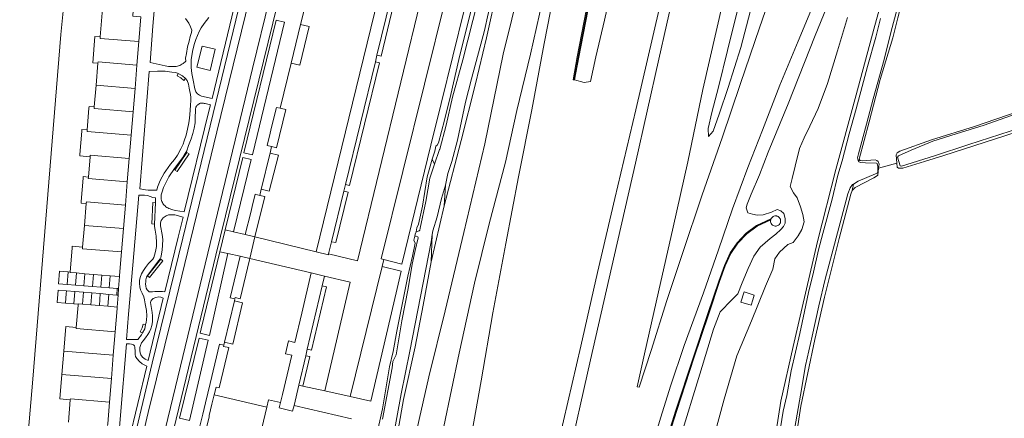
# Model space of a CAD drawing. Header units: metres. Extents: x 89888 to 94270, y 464165 to 468904.
# Tile 53 of 256: x 91224 to 91450, y 465782 to 465874. Entities that reach past the tile are written whole.
import ezdxf

# ---------------------------------------------------------------- set-up
doc = ezdxf.new("R2010")
doc.units = ezdxf.units.M
for name, color, linetype, lineweight in [('B_BEBOUWINGSGRENS_0', 251, 'CONTINUOUS', 13), ('B_TUSSENMUUR_0', 251, 'CONTINUOUS', 13), ('G_GRENS_ALGEMEEN_0', 251, 'CONTINUOUS', 13), ('Q_GELUIDSSCHERM_LIJN_0', 251, 'CONTINUOUS', 13), ('T_CULTUURGRENS_0', 251, 'CONTINUOUS', 13), ('T_MUUR_30CM_0', 251, 'CONTINUOUS', 13), ('T_MUUR_30CM_LIJN_0', 251, 'CONTINUOUS', 13), ('V_WEGGRENS_0', 251, 'CONTINUOUS', 13), ('W_KADEMUUR_30CM_LIJN_0', 251, 'CONTINUOUS', 13), ('W_WATERGRENS_0', 251, 'CONTINUOUS', 13)]:
    doc.layers.add(name, color=color, linetype=linetype, lineweight=lineweight)

msp = doc.modelspace()

# ---------------------------------------------------------------- linework, layer by layer
at = {"layer": 'B_BEBOUWINGSGRENS_0'}
for p, q in [((91313.58, 465908.96), (91291.98, 465820.67)), ((91288.44, 465873.02), (91291.01, 465883.45)), ((91251.68, 465874.77), (91251.21, 465869.09)), ((91251.21, 465869.09), (91250.76, 465863.7)), ((91241.35, 465859.07), (91241.76, 465864.09)), ((91250.76, 465863.7), (91250.32, 465858.32)), ((91283.75, 465853.73), (91286.27, 465864.16)), ((91240.93, 465854.05), (91241.35, 465859.07)), ((91250.32, 465858.32), (91249.87, 465852.94)), ((91249.87, 465852.94), (91249.42, 465847.56)), ((91249.42, 465847.56), (91248.98, 465842.18)), ((91281.39, 465843.43), (91281.75, 465844.91)), ((91239.59, 465837.91), (91239.98, 465842.56)), ((91248.98, 465842.18), (91248.53, 465836.8)), ((91248.53, 465836.8), (91248.08, 465831.41)), ((91279.01, 465833.67), (91279.36, 465835.09)), ((91238.66, 465826.78), (91239.08, 465831.79)), ((91248.08, 465831.41), (91247.63, 465826.03)), ((91238.25, 465821.76), (91238.66, 465826.78)), ((91396.6, 465827.79), (91396.64, 465828.06)), ((91247.63, 465826.03), (91247.19, 465820.65)), ((91291.98, 465820.67), (91277.91, 465824.14)), ((91276.73, 465819.16), (91290.82, 465815.84)), ((91234.9, 465816.07), (91235.36, 465816.03)), ((91236.84, 465815.82), (91238.78, 465815.66)), ((91238.78, 465815.66), (91240.72, 465815.49)), ((91240.72, 465815.49), (91242.67, 465815.33)), ((91242.67, 465815.33), (91244.61, 465815.17)), ((91244.61, 465815.17), (91246.72, 465815)), ((91246.72, 465815), (91246.49, 465812.21)), ((91236.6, 465813.03), (91234.66, 465813.19)), ((91238.55, 465812.86), (91236.6, 465813.03)), ((91240.49, 465812.7), (91238.55, 465812.86)), ((91242.43, 465812.54), (91240.49, 465812.7)), ((91244.38, 465812.38), (91242.43, 465812.54)), ((91234.54, 465811.7), (91236.48, 465811.54)), ((91236.48, 465811.54), (91238.43, 465811.38)), ((91238.43, 465811.38), (91240.37, 465811.22)), ((91240.37, 465811.22), (91242.31, 465811.06)), ((91242.31, 465811.06), (91244.26, 465810.9)), ((91244.26, 465810.9), (91246.11, 465810.74)), ((91246.18, 465812.23), (91244.38, 465812.38)), ((91246.11, 465810.74), (91246.43, 465810.71)), ((91246.49, 465812.21), (91246.18, 465812.23)), ((91246.43, 465810.71), (91246.21, 465807.96)), ((91236.24, 465808.68), (91234.3, 465808.84)), ((91237.22, 465808.6), (91236.24, 465808.68)), ((91240.16, 465808.46), (91238.21, 465808.61)), ((91242.11, 465808.3), (91240.16, 465808.46)), ((91244.05, 465808.14), (91242.11, 465808.3)), ((91244.05, 465808.14), (91246.21, 465807.96)), ((91273.18, 465809.42), (91273.28, 465809.86)), ((91245.74, 465802.26), (91245.3, 465796.88)), ((91270.76, 465799.2), (91270.93, 465799.88)), ((91233.48, 465792.44), (91233.92, 465797.82)), ((91245.3, 465796.88), (91244.87, 465791.49)), ((91244.87, 465791.49), (91244.43, 465786.11)), ((91234.99, 465781.48), (91235.41, 465786.61))]:
    msp.add_line(p, q, dxfattribs=at)
for points in [[(91242.29, 465870.19), (91242.82, 465876.65), (91249.99, 465877.54), (91249.77, 465874.92), (91251.68, 465874.77)], [(91286.27, 465864.16), (91288.21, 465863.68), (91290.38, 465872.54), (91288.44, 465873.02)], [(91241.76, 465864.09), (91240.57, 465864.18), (91241.07, 465870.29), (91242.29, 465870.19)], [(91239.29, 465848.77), (91239.7, 465853.78), (91239.73, 465854.15), (91240.93, 465854.05)], [(91281.75, 465844.91), (91282.06, 465844.83), (91282.9, 465844.63), (91285.02, 465853.42), (91284.06, 465853.66), (91283.75, 465853.73)], [(91239.98, 465842.56), (91237.58, 465842.76), (91237.61, 465843.12), (91238.06, 465848.5), (91238.09, 465848.87), (91239.29, 465848.77)], [(91279.36, 465835.09), (91281.2, 465834.62), (91283.3, 465842.95), (91281.39, 465843.43)], [(91239.08, 465831.79), (91237.89, 465831.9), (91237.92, 465832.26), (91238.36, 465837.64), (91238.39, 465838), (91239.59, 465837.91)], [(91277.91, 465824.14), (91280.17, 465833.39), (91279.01, 465833.67)], [(91396.68, 465828.19), (91396.76, 465828.39), (91396.88, 465828.55), (91397.03, 465828.7), (91397.2, 465828.81), (91397.38, 465828.89), (91397.58, 465828.94), (91397.78, 465828.96), (91397.98, 465828.94), (91398.08, 465828.92), (91398.17, 465828.89), (91398.36, 465828.8), (91398.52, 465828.68), (91398.66, 465828.54), (91398.78, 465828.37), (91398.87, 465828.19), (91398.92, 465827.99), (91398.93, 465827.79), (91398.91, 465827.58), (91398.86, 465827.37), (91398.76, 465827.18), (91398.63, 465827.01), (91398.47, 465826.86), (91398.29, 465826.75), (91398.09, 465826.67), (91397.88, 465826.63), (91397.77, 465826.62), (91397.66, 465826.63), (91397.45, 465826.67), (91397.25, 465826.75), (91397.06, 465826.86), (91396.9, 465827.01), (91396.77, 465827.18), (91396.68, 465827.37), (91396.62, 465827.58), (91396.6, 465827.79)], [(91396.64, 465828.06), (91396.64, 465828.1), (91396.68, 465828.19)], [(91235.36, 465816.03), (91235.83, 465821.59), (91235.86, 465821.96), (91238.25, 465821.76)], [(91247.19, 465820.65), (91246.74, 465815.27), (91246.72, 465815)], [(91273.28, 465809.86), (91273.35, 465810.16), (91274.53, 465809.88), (91276.66, 465818.86), (91276.73, 465819.16)], [(91234.66, 465813.19), (91232.67, 465813.35), (91232.91, 465816.23), (91234.9, 465816.07)], [(91235.36, 465816.03), (91235.36, 465815.94), (91236.84, 465815.82)], [(91290.82, 465815.84), (91288.68, 465806.55), (91287.09, 465799.84), (91285.65, 465800.2), (91284.95, 465797.23), (91286.38, 465796.87), (91284.23, 465787.85), (91283.79, 465785.99)], [(91234.3, 465808.84), (91232.38, 465809), (91232.61, 465811.86), (91234.54, 465811.7)], [(91236.78, 465803.29), (91237.21, 465808.4), (91237.22, 465808.6)], [(91238.21, 465808.61), (91237.23, 465808.69), (91237.22, 465808.6)], [(91246.21, 465807.96), (91246.18, 465807.67), (91245.74, 465802.26)], [(91270.93, 465799.88), (91272.79, 465799.44), (91275.06, 465808.98), (91273.18, 465809.42)], [(91233.92, 465797.82), (91234.39, 465803.49), (91236.78, 465803.29)], [(91268.53, 465787.75), (91268.95, 465789.53), (91269.7, 465789.35), (91271.89, 465798.63), (91270.7, 465798.91), (91270.76, 465799.2)], [(91235.41, 465786.61), (91233.01, 465786.81), (91233.48, 465792.44)], [(91250.1, 465703.72), (91250.26, 465704.41), (91255.2, 465725.54), (91253.93, 465725.84), (91259.63, 465750), (91264.6, 465771.07), (91265.69, 465775.71), (91266.31, 465778.34), (91266.38, 465778.63), (91267.34, 465782.71), (91267.41, 465783), (91268.02, 465785.6), (91268.1, 465785.91), (91268.53, 465787.75)], [(91244.43, 465786.11), (91244.02, 465781.12), (91243.99, 465780.73)], [(91283.79, 465785.99), (91281.04, 465786.65), (91280.62, 465784.9)], [(91280.62, 465784.9), (91274.26, 465758.17), (91275.97, 465757.76), (91274.52, 465751.68), (91274.21, 465751.76), (91274.26, 465751.97), (91272.85, 465752.31), (91272.3, 465750), (91266.11, 465723.96), (91267.37, 465723.66), (91263.91, 465708.11), (91263.3, 465708.25), (91262.4, 465704.39), (91264.17, 465703.98), (91264.21, 465704.15), (91264.51, 465704.08), (91263.69, 465700.55), (91250.1, 465703.72)]]:
    msp.add_lwpolyline(points, dxfattribs=at)
at = {"layer": 'B_TUSSENMUUR_0'}
for p, q in [((91241.35, 465859.07), (91250.32, 465858.32)), ((91247.63, 465826.03), (91238.66, 465826.78)), ((91234.66, 465813.19), (91234.9, 465816.07)), ((91236.6, 465813.03), (91236.84, 465815.82)), ((91238.55, 465812.86), (91238.78, 465815.66)), ((91240.49, 465812.7), (91240.72, 465815.49)), ((91242.43, 465812.54), (91242.67, 465815.33)), ((91244.61, 465815.17), (91244.38, 465812.38)), ((91236.24, 465808.68), (91236.48, 465811.54)), ((91238.21, 465808.61), (91238.43, 465811.38)), ((91240.16, 465808.46), (91240.37, 465811.22)), ((91242.11, 465808.3), (91242.31, 465811.06)), ((91244.26, 465810.9), (91244.05, 465808.14)), ((91233.92, 465797.82), (91245.3, 465796.88)), ((91233.48, 465792.44), (91244.87, 465791.49)), ((91268.53, 465787.75), (91280.62, 465784.9))]:
    msp.add_line(p, q, dxfattribs=at)
for points in [[(91242.29, 465870.19), (91242.26, 465869.83), (91251.21, 465869.09)], [(91241.76, 465864.09), (91241.79, 465864.45), (91250.76, 465863.7)], [(91240.93, 465854.05), (91240.9, 465853.69), (91249.87, 465852.94)], [(91239.29, 465848.77), (91239.26, 465848.4), (91249.42, 465847.56)], [(91239.98, 465842.56), (91240.01, 465842.92), (91248.98, 465842.18)], [(91239.59, 465837.91), (91239.56, 465837.54), (91248.53, 465836.8)], [(91239.08, 465831.79), (91239.11, 465832.16), (91248.08, 465831.41)], [(91238.25, 465821.76), (91238.22, 465821.4), (91247.19, 465820.65)], [(91234.3, 465808.84), (91234.49, 465811.12), (91234.54, 465811.7)], [(91236.78, 465803.29), (91236.75, 465803.01), (91245.74, 465802.26)], [(91235.41, 465786.61), (91235.44, 465786.86), (91244.43, 465786.11)]]:
    msp.add_lwpolyline(points, dxfattribs=at)
at = {"layer": 'G_GRENS_ALGEMEEN_0'}
msp.add_line((91246.11, 465810.74), (91246.18, 465812.23), dxfattribs=at)
for points in [[(91261.92, 465860.6), (91261.51, 465860.16), (91260.89, 465860.75), (91259.98, 465861.21), (91260.26, 465861.75)], [(91259.99, 465839.16), (91262.74, 465843.22), (91262.24, 465843.56), (91259.49, 465839.49), (91259.99, 465839.16)], [(91254.77, 465827.07), (91254.17, 465827.1), (91254.39, 465832.01), (91254.99, 465831.98)], [(91256.7, 465818.64), (91256.23, 465819.01), (91253.19, 465815.15), (91253.66, 465814.78), (91256.7, 465818.64)], [(91252.03, 465802.01), (91251.5, 465802.28), (91251.96, 465803.16), (91252.15, 465804.05), (91252.73, 465803.92)]]:
    msp.add_lwpolyline(points, dxfattribs=at)
at = {"layer": 'Q_GELUIDSSCHERM_LIJN_0'}
msp.add_line((91396.68, 465828.19), (91396.68, 465828.19), dxfattribs=at)
msp.add_lwpolyline([(91342.46, 465662.63), (91342.46, 465662.63), (91344.59, 465671.45), (91347.76, 465684.99), (91350.9, 465697.8), (91354.31, 465711.82), (91357.32, 465724.21), (91359.79, 465733.83), (91361.51, 465740), (91363, 465745.39), (91366.65, 465757.74), (91370.66, 465770.79), (91374.93, 465784.17), (91378.87, 465796.23), (91382.3, 465806.43), (91384.8, 465813.87), (91386.07, 465817.52), (91387.38, 465820.39), (91389.02, 465822.71), (91391.08, 465824.94), (91393.43, 465826.67), (91396.68, 465828.19)], dxfattribs=at)
at = {"layer": 'T_CULTUURGRENS_0'}
for p, q in [((91319.25, 465840.88), (91318.71, 465842.01)), ((91416.92, 465841.48), (91417.04, 465842.04)), ((91421.49, 465839.93), (91425.69, 465841.1)), ((91321.49, 465831.28), (91321.77, 465836.01)), ((91415.71, 465836.3), (91415.41, 465834.79)), ((91415.41, 465834.79), (91415.09, 465833.97)), ((91321.49, 465831.28), (91318.49, 465818.35)), ((91318.73, 465824.7), (91318.49, 465818.35)), ((91288.01, 465789.97), (91288.96, 465789.77))]:
    msp.add_line(p, q, dxfattribs=at)
for points in [[(91357.28, 465973.91), (91356.62, 465971.42), (91352.9, 465957.24), (91348.8, 465940.88), (91342.92, 465917.7), (91337.98, 465898.22), (91333.72, 465881.42), (91331.24, 465869.95), (91328.65, 465859.38), (91325.35, 465846.35), (91321.49, 465831.28)], [(91360.77, 465972.86), (91356.42, 465955.36), (91351.57, 465934.6), (91347.43, 465918.13), (91343.12, 465899.78), (91339.05, 465882.4), (91335.06, 465866.18), (91330.85, 465845.56), (91326, 465825.14), (91321.72, 465807.12), (91317.95, 465791.94), (91314.38, 465776.33), (91311.11, 465759.47), (91307, 465740), (91303.46, 465721.51), (91298.98, 465699.91), (91296.64, 465685.65), (91295.46, 465676.96)], [(91383.2, 465650.22), (91385.12, 465662.92), (91386.17, 465672.55), (91387.15, 465682.48), (91388.21, 465692.92), (91389.4, 465704.18), (91389.9, 465712.12), (91391.31, 465720.65), (91392.4, 465733.09), (91393.04, 465740), (91393.73, 465747.49), (91395.43, 465761.15), (91396.96, 465773.51), (91399, 465786.28), (91401.79, 465798.88), (91403.87, 465807.85), (91407.39, 465823.1), (91411.62, 465839.66), (91416.07, 465856.01), (91420.58, 465872.82), (91425.26, 465889.67), (91430.11, 465906.76), (91435.43, 465926.79), (91441.49, 465948.23)], [(91428.6, 465885.19), (91425.94, 465874.57), (91424.72, 465869.94), (91423.7, 465866.41), (91421.81, 465860.33), (91419.34, 465850.62), (91417.04, 465842.04)], [(91318.71, 465842.01), (91319.32, 465843.84), (91319.54, 465845.05), (91319.84, 465845.22), (91320.16, 465845.78), (91321.57, 465851.03), (91323.02, 465856.88), (91324.84, 465864.98), (91329.32, 465882.94)], [(91425.69, 465841.1), (91425.55, 465843.02), (91425.79, 465843.5), (91426.37, 465843.88), (91433.66, 465846.47), (91443.55, 465849.56), (91453.6, 465852.99), (91461.59, 465855.85), (91466.93, 465857.65), (91476.41, 465861.28), (91477.12, 465861.54)], [(91477.59, 465855.94), (91476.63, 465855.84), (91467.52, 465852.9), (91460.94, 465850.79), (91448.13, 465846.64), (91436.5, 465842.88), (91432.05, 465841.45), (91427.08, 465839.96), (91426.09, 465839.93), (91425.76, 465840.19), (91425.69, 465841.1)], [(91314.99, 465825.3), (91315.21, 465826.24), (91315.59, 465827.04), (91316.49, 465831.17), (91317.53, 465837.99), (91318.71, 465842.01)], [(91417.04, 465842.04), (91417.27, 465841.72), (91417.76, 465841.61), (91420.66, 465841.87), (91421.07, 465841.74), (91421.38, 465841.5)], [(91421.49, 465839.93), (91421.3, 465838.34), (91421.01, 465838.09), (91420.35, 465837.71), (91416.07, 465835.46), (91415.41, 465834.79)], [(91421.38, 465841.5), (91421.6, 465840.85), (91421.49, 465839.93)], [(91415.09, 465833.97), (91412.38, 465823.79), (91411.18, 465818.85), (91409.01, 465810.27), (91406.77, 465800.5), (91403.58, 465785.15), (91401.57, 465772.14), (91400.2, 465763.11), (91399.04, 465751.33), (91399.24, 465750.83), (91399.62, 465750.43)], [(91288.44, 465690.65), (91291.96, 465705.58), (91292.16, 465706.76), (91292.16, 465708.34), (91295.33, 465725.37), (91296.97, 465733.47), (91298.34, 465739.42), (91300, 465751.48), (91300.97, 465754.13), (91301.91, 465757.4), (91303.21, 465763.74), (91303.79, 465766.01), (91303.86, 465766.63), (91303.83, 465768.21), (91304.38, 465771.46), (91307.3, 465784.51), (91308.91, 465794.18), (91309.75, 465797.77), (91310.61, 465802.46), (91313.13, 465815.1), (91314.2, 465819.69), (91314.79, 465822.66), (91314.49, 465823.41), (91314.7, 465824.28)], [(91318.49, 465818.35), (91316.62, 465808.39), (91314.76, 465798.78), (91312.11, 465786.72), (91309.91, 465774.01), (91307.64, 465762.46), (91305.15, 465749.75), (91303.11, 465740), (91302.03, 465734.78), (91298.94, 465719.23), (91295.68, 465702.62), (91292.05, 465686.81), (91290.15, 465678.52)]]:
    msp.add_lwpolyline(points, dxfattribs=at)
at = {"layer": 'T_MUUR_30CM_0'}
for p, q in [((91281.72, 465849.35), (91282.85, 465853.95)), ((91282.85, 465853.95), (91283.75, 465853.73)), ((91280.71, 465845.16), (91281.4, 465848)), ((91281.75, 465844.91), (91280.71, 465845.16)), ((91280.17, 465838.43), (91280.59, 465840.12)), ((91277.27, 465831.12), (91277.96, 465833.93)), ((91277.96, 465833.93), (91279.01, 465833.67)), ((91275.7, 465824.67), (91276.94, 465829.76)), ((91275.7, 465824.67), (91277.91, 465824.14)), ((91272.23, 465810.11), (91274.49, 465819.67)), ((91276.73, 465819.16), (91274.49, 465819.67)), ((91273.28, 465809.86), (91272.23, 465810.11)), ((91266.57, 465785.95), (91267.59, 465790.35)), ((91265.93, 465783.34), (91264.78, 465778.7))]:
    msp.add_line(p, q, dxfattribs=at)
msp.add_lwpolyline([(91267.59, 465790.35), (91269.74, 465799.44), (91270.76, 465799.2)], dxfattribs=at)
at = {"layer": 'T_MUUR_30CM_LIJN_0'}
msp.add_lwpolyline([(91351.37, 465860.27), (91352.33, 465865.54), (91354.39, 465876.2), (91357.39, 465891.91), (91360.5, 465907.95), (91364.71, 465930.12), (91368.58, 465950.09), (91372.26, 465969.28), (91372.26, 465969.28)], dxfattribs=at)
at = {"layer": 'V_WEGGRENS_0'}
for p, q in [((91306, 465865.94), (91312.85, 465894.1)), ((91275.38, 465843.49), (91282.79, 465874.02)), ((91286.27, 465864.16), (91288.44, 465873.02)), ((91265.75, 465868.06), (91264.57, 465863.21)), ((91305.65, 465864.46), (91306, 465865.94)), ((91298.77, 465836.16), (91305.65, 465864.46)), ((91305.65, 465864.46), (91306.58, 465864.23)), ((91251.39, 465835.21), (91253.56, 465862.2)), ((91267.68, 465854.55), (91267.25, 465852.74)), ((91267.25, 465852.74), (91261.66, 465829.86)), ((91281.4, 465848), (91281.72, 465849.35)), ((91271.09, 465825.78), (91275.12, 465842.42)), ((91280.59, 465840.12), (91281.39, 465843.43)), ((91279.36, 465835.09), (91280.17, 465838.43)), ((91298.4, 465834.68), (91298.77, 465836.16)), ((91295.55, 465823.02), (91298.4, 465834.68)), ((91298.4, 465834.68), (91299.37, 465834.45)), ((91254.99, 465831.98), (91254.77, 465827.07)), ((91276.94, 465829.76), (91277.27, 465831.12)), ((91396.68, 465828.19), (91396.68, 465828.19)), ((91271.09, 465825.78), (91269.85, 465820.72)), ((91273.01, 465825.31), (91271.09, 465825.78)), ((91273.01, 465825.31), (91275.7, 465824.67)), ((91276.73, 465819.16), (91277.91, 465824.14)), ((91294.88, 465820.23), (91295.55, 465823.02)), ((91269.85, 465820.72), (91271.66, 465820.31)), ((91274.49, 465819.67), (91271.66, 465820.31)), ((91307.18, 465817.33), (91299.82, 465787.36)), ((91307.18, 465817.33), (91307.58, 465818.91)), ((91293.91, 465815.12), (91290.82, 465815.84)), ((91293.91, 465815.12), (91293.37, 465812.83)), ((91299.81, 465813.73), (91293.91, 465815.12)), ((91289.96, 465798.27), (91293.37, 465812.83)), ((91293.37, 465812.83), (91294.36, 465812.63)), ((91293.99, 465788.65), (91299.81, 465813.73)), ((91246.49, 465812.21), (91246.43, 465810.71)), ((91256.82, 465810.04), (91253.32, 465795.7)), ((91270.93, 465799.88), (91273.18, 465809.42)), ((91260.55, 465782.38), (91265.04, 465800.81)), ((91288.01, 465789.97), (91289.62, 465796.78)), ((91289.96, 465798.27), (91289.62, 465796.78)), ((91289.62, 465796.78), (91290.58, 465796.56)), ((91290.58, 465796.56), (91288.96, 465789.77)), ((91286.91, 465785.29), (91288.01, 465789.97)), ((91288.96, 465789.77), (91293.99, 465788.65)), ((91293.99, 465788.65), (91299.82, 465787.36)), ((91265.93, 465783.34), (91266.57, 465785.95)), ((91300.17, 465782.27), (91286.91, 465785.29))]:
    msp.add_line(p, q, dxfattribs=at)
for points in [[(91227.19, 465642.53), (91233.57, 465669.49), (91240.88, 465700.9), (91246.05, 465723.3), (91256.92, 465770.45), (91268.9, 465819.94), (91291.95, 465913.66), (91292.07, 465914.14), (91292.91, 465917.57), (91300.61, 465949.12), (91307.1, 465974.41)], [(91307.1, 465974.41), (91305.1, 465974.9), (91298.65, 465949.57), (91298.04, 465946.98), (91295.18, 465935.28), (91289.37, 465912.03), (91285.2, 465894.88), (91277.38, 465862.88), (91267.58, 465822.64)], [(91361.66, 465972.47), (91360.37, 465964.09), (91359.01, 465956.02), (91356.14, 465942.28), (91353.37, 465928.49), (91350.92, 465915.43), (91348.47, 465902.57), (91345.96, 465889.05), (91344.14, 465878.5), (91341.34, 465866.23), (91338.17, 465853.19), (91335.6, 465841.33), (91331.8, 465827.14), (91328.45, 465813.47), (91324.91, 465797.38), (91321.42, 465780.46), (91318.01, 465762.53), (91315.41, 465747.66), (91313.94, 465740), (91311.65, 465728.06), (91308.63, 465712.5), (91305.99, 465698.6), (91302.8, 465685.12), (91301.13, 465675.32)], [(91309.83, 465684.05), (91311.73, 465693.96), (91315.48, 465712.85), (91319.33, 465732.79), (91320.71, 465740), (91323.18, 465752.93), (91326.37, 465770.84), (91329.97, 465791.01), (91332.7, 465806.61), (91335.67, 465822.62), (91338.62, 465837.96), (91341.62, 465853.41), (91344.52, 465868.64), (91348.01, 465886.75), (91351.55, 465904.53), (91356.35, 465929.1), (91359.86, 465947.27), (91363.48, 465966.6), (91364.44, 465971.72)], [(91351.5, 465860.25), (91351.15, 465860.31), (91352.12, 465865.58), (91354.17, 465876.24), (91357.17, 465891.95), (91360.28, 465907.99), (91364.49, 465930.16), (91368.37, 465950.13), (91372.15, 465969.3)], [(91351.5, 465860.25), (91353.72, 465859.7), (91355.14, 465859.92), (91356.35, 465865.58), (91358.38, 465874.05), (91361.57, 465888.41), (91365.35, 465904.03), (91370.67, 465927), (91376.18, 465951.31), (91379.73, 465967.04)], [(91390.94, 465963.68), (91386.07, 465942.33), (91380.89, 465919.9), (91376.34, 465900.52), (91370.95, 465876.56), (91365.6, 465853.39), (91360.78, 465832.96), (91356.78, 465815.9), (91352.9, 465798.96), (91348.92, 465781.81), (91345.13, 465765.16), (91341.29, 465748.46), (91339.37, 465740), (91337.67, 465732.52), (91334.24, 465717.64), (91330.29, 465700.3), (91326.68, 465684.34), (91323.07, 465668.53)], [(91325.95, 465667.59), (91330.64, 465688.01), (91337.01, 465715.99), (91342.44, 465740), (91343.96, 465746.72), (91349.74, 465771.54), (91355.19, 465795.85), (91360.67, 465819.97), (91365.5, 465841.11), (91370.9, 465865.08), (91376.17, 465888.59), (91382.29, 465916.25), (91388.42, 465943.5), (91392.78, 465963)], [(91382.29, 465847.27), (91382.22, 465849.06), (91383.11, 465852.78), (91384.66, 465858.59), (91386.68, 465867.07), (91389.44, 465878.19), (91392.33, 465890.74), (91393.71, 465898.85), (91397.89, 465917.03), (91402.55, 465936.61), (91407.59, 465958.6)], [(91414.66, 465956.32), (91413.33, 465952.34), (91409.1, 465938.39), (91405.18, 465925.53), (91401.29, 465911.47), (91398.51, 465899.63), (91394.55, 465886.22), (91391.98, 465876.22), (91389.74, 465867.74), (91386.84, 465858.51), (91384.76, 465852.36), (91383.42, 465848.45), (91382.29, 465847.27)], [(91218.11, 465640.24), (91219.87, 465639.85), (91228.28, 465675.63), (91237.21, 465714.07), (91244.96, 465747.25), (91248.41, 465762.69), (91253.3, 465783.68), (91259.07, 465806.95), (91269.16, 465848.35), (91282.31, 465902.24), (91293.49, 465948.14), (91291.61, 465948.59)], [(91291.61, 465948.59), (91288.2, 465934.28), (91280.3, 465902.31), (91274.18, 465876.83), (91268.29, 465852.55), (91261.29, 465823.86), (91254.26, 465795.08), (91249.94, 465776.98), (91246.31, 465761.59), (91244.7, 465754.37), (91241.83, 465742.01), (91238.65, 465728.42), (91234.71, 465711.14)], [(91433.37, 465950.65), (91430.97, 465942.89), (91428.63, 465935.51), (91426.44, 465928.18), (91424.38, 465921.79), (91421.84, 465914.98), (91419.33, 465908.74), (91416.19, 465901.16), (91413.07, 465893.91), (91410.17, 465886.7), (91406.66, 465878.03), (91402.93, 465869.21), (91398.75, 465859.08), (91394.74, 465848.72), (91391.4, 465840.11), (91387.87, 465830.55), (91384.64, 465821.15), (91381.18, 465811.28), (91376.71, 465799.09), (91373.59, 465789.79), (91371.37, 465782.65), (91366.67, 465767.3)], [(91294.88, 465820.23), (91301.53, 465818.6), (91321.45, 465900.94)], [(91326.9, 465899.61), (91306.98, 465819.06), (91307.58, 465818.91)], [(91307.58, 465818.91), (91311.72, 465817.86), (91318.44, 465845.23), (91320.8, 465854.86), (91331.54, 465898.47), (91326.9, 465899.61)], [(91359.05, 465899.78), (91357.52, 465891.89), (91354.52, 465876.18), (91352.47, 465865.52), (91351.5, 465860.25)], [(91313.73, 465893.89), (91306.94, 465865.71), (91306, 465865.94)], [(91375.81, 465777.75), (91380.31, 465792.53), (91383.45, 465802.88), (91384.99, 465806.86), (91387.71, 465809.6), (91389.08, 465811.02), (91390.06, 465813.56), (91391.45, 465816.86), (91392.75, 465819.66), (91394.24, 465821.76), (91396.55, 465823.78), (91397.82, 465824.77), (91398.98, 465825.82), (91399.62, 465826.51), (91399.95, 465827.32), (91399.96, 465828.38), (91399.64, 465829.55), (91398.94, 465830.14), (91398.12, 465830.41), (91396.86, 465829.81), (91394.91, 465829.21), (91393.49, 465829.13), (91392.42, 465829.35), (91391.34, 465829.65), (91390.98, 465830.81), (91391.21, 465831.65), (91392.17, 465833.97), (91394.09, 465838.38), (91396.06, 465843.6), (91400.64, 465854.77), (91406.91, 465870.53), (91412.97, 465885.41)], [(91385.6, 465878.08), (91381.05, 465858.09), (91377.53, 465841.43), (91374.16, 465826.38), (91370.8, 465811.5), (91367.62, 465797.19), (91365.94, 465789.61), (91366.34, 465789.5), (91369.09, 465797.98), (91372.76, 465809.45), (91376.32, 465820.32), (91380.83, 465833.84), (91385.47, 465846.91), (91389.69, 465859.42), (91394.08, 465872.23), (91397.95, 465883.63)], [(91253.78, 465864.31), (91254.38, 465872.67), (91255.22, 465882.47)], [(91274.01, 465880.63), (91273.14, 465877.02), (91268.04, 465855.99)], [(91261.92, 465874.4), (91262.71, 465873.3), (91263.08, 465872.48), (91263.37, 465871.75), (91263.34, 465871.22), (91263.02, 465870.27), (91262.74, 465869.17), (91262.36, 465867.91), (91262.14, 465866.33), (91261.95, 465865.26), (91261.98, 465864.59), (91261.79, 465864.39), (91261.58, 465864.19), (91261.36, 465864.02), (91261.12, 465863.86), (91260.88, 465863.73), (91260.62, 465863.61), (91260.35, 465863.52), (91260.08, 465863.44), (91259.8, 465863.39), (91259.52, 465863.36), (91259.15, 465863.34), (91258.77, 465863.33), (91258.4, 465863.35), (91258.02, 465863.39), (91257.65, 465863.44), (91257.28, 465863.52), (91253.78, 465864.31)], [(91268.04, 465855.99), (91265.62, 465856.49), (91265.15, 465856.73), (91264.72, 465857.04), (91264.33, 465857.55), (91264.08, 465858.24), (91263.67, 465860.24), (91263.4, 465861.76), (91263.26, 465863.1), (91263.26, 465863.93), (91263.27, 465864.92), (91263.4, 465865.9), (91263.65, 465867.23), (91264.03, 465868.63), (91264.3, 465869.59), (91265.07, 465871.44), (91265.53, 465872.29), (91266.25, 465873.27), (91267.28, 465874.6)], [(91282.79, 465874.02), (91284.75, 465873.54), (91277.32, 465843.02), (91275.38, 465843.49)], [(91383.28, 465776.85), (91385.96, 465786.79), (91388.86, 465796.74), (91392.24, 465804.81), (91393.65, 465808.43), (91395.46, 465812.8), (91397.15, 465816.7), (91397.59, 465819.04), (91398.66, 465820.63), (91400.55, 465822.39), (91401.81, 465822.82), (91402.95, 465824.35), (91403.82, 465825.8), (91404.32, 465827.62), (91404.02, 465829.29), (91403.51, 465831.06), (91402.72, 465833.11), (91401.89, 465834.29), (91401.09, 465835.76), (91401.55, 465837.54), (91402.25, 465840.43), (91403.28, 465844.51), (91404.36, 465846.93), (91405.67, 465849.65), (91407.54, 465853.65), (91409.7, 465859.46), (91412.01, 465866.94), (91414.31, 465874.64)], [(91264.57, 465863.21), (91267.58, 465862.45), (91268.76, 465867.31), (91265.75, 465868.06)], [(91306.58, 465864.23), (91299.71, 465835.92), (91298.77, 465836.16)], [(91253.56, 465862.2), (91255.52, 465862.26), (91257.28, 465862.26), (91258.76, 465862.07), (91259.68, 465861.95), (91260.26, 465861.75)], [(91260.26, 465861.75), (91261.24, 465861.24), (91261.92, 465860.6)], [(91261.92, 465860.6), (91262.34, 465860.1), (91262.61, 465859.28), (91262.79, 465858.38), (91262.94, 465857.59), (91263.08, 465856.89), (91263.18, 465856.21), (91263.16, 465855.64), (91263.05, 465854.41), (91262.96, 465852.28), (91262.85, 465851.46), (91262.66, 465850.37), (91262.42, 465848.91)], [(91261.66, 465829.86), (91259.63, 465830.24), (91259.32, 465830.3), (91259, 465830.37), (91258.7, 465830.46), (91258.4, 465830.57), (91258.1, 465830.7), (91257.87, 465830.81), (91257.65, 465830.93), (91257.43, 465831.08), (91257.24, 465831.24), (91257.05, 465831.43), (91256.89, 465831.62), (91256.74, 465831.83), (91256.61, 465832.06), (91256.51, 465832.29), (91256.42, 465832.53), (91256.35, 465832.78), (91256.31, 465833.04), (91256.29, 465833.29), (91256.29, 465833.55), (91256.32, 465833.8), (91256.54, 465834.53), (91256.89, 465835.48), (91257.39, 465836.55), (91258.1, 465837.97), (91259.41, 465839.89), (91261.34, 465842.44), (91261.89, 465843.34), (91262.22, 465843.96), (91262.64, 465845.14), (91263.21, 465846.72), (91263.62, 465847.9), (91263.9, 465849.13), (91264.12, 465850.39), (91264.19, 465851.75), (91264.22, 465853.1), (91264.2, 465853.29), (91264.2, 465853.48), (91264.23, 465853.67), (91264.27, 465853.85), (91264.34, 465854.03), (91264.43, 465854.2), (91264.54, 465854.35), (91264.67, 465854.49), (91264.81, 465854.62), (91264.97, 465854.72), (91265.14, 465854.81), (91265.31, 465854.88), (91265.5, 465854.92), (91265.69, 465854.94), (91265.88, 465854.94), (91266.07, 465854.92), (91266.25, 465854.87), (91266.43, 465854.8), (91267.68, 465854.55)], [(91262.42, 465848.91), (91262.06, 465847.54), (91261.65, 465846.24), (91261.38, 465845.47), (91260.86, 465844.38), (91260.09, 465842.98), (91259.38, 465841.96), (91258.5, 465840.9), (91257.93, 465840.14), (91257.43, 465839.37), (91257, 465838.77), (91256.56, 465837.97), (91256.12, 465837.08), (91255.8, 465836.34), (91255.47, 465835.59), (91255.33, 465834.88), (91254.24, 465834.86), (91253.37, 465834.88), (91252.7, 465834.94), (91251.39, 465835.21)], [(91275.12, 465842.42), (91277.06, 465841.95), (91273.01, 465825.31)], [(91248.38, 465800.53), (91248.84, 465806.35), (91249.83, 465817.61), (91251.18, 465833.76)], [(91251.18, 465833.76), (91252.46, 465833.73), (91253.2, 465833.64), (91254.41, 465833.19), (91255.01, 465833.1), (91254.99, 465831.98)], [(91299.37, 465834.45), (91296.52, 465822.8), (91295.55, 465823.02)], [(91257.17, 465811.45), (91256.65, 465811.57), (91256.01, 465811.58), (91255.47, 465811.58), (91254.9, 465811.53), (91254.34, 465811.44), (91253.94, 465811.44), (91253.56, 465811.47), (91253.33, 465811.67), (91253.07, 465811.97), (91252.85, 465812.34), (91252.76, 465812.79), (91252.7, 465813.32), (91252.76, 465813.77), (91252.79, 465814.24), (91252.95, 465814.88), (91253.18, 465815.24), (91255.71, 465818.6), (91256.12, 465819.04), (91256.27, 465819.4), (91256.34, 465819.73), (91256.54, 465821.09), (91256.65, 465822.19), (91256.68, 465823.53), (91256.57, 465824.65), (91256.16, 465826.65), (91256.2, 465827.33), (91256.35, 465827.9), (91256.81, 465828.54), (91257.46, 465828.98), (91258.02, 465829.17), (91258.78, 465829.19), (91259.47, 465829.17), (91261.38, 465828.7)], [(91261.38, 465828.7), (91260.25, 465824.05), (91257.17, 465811.45)], [(91254.77, 465827.07), (91254.81, 465826.51), (91254.95, 465825.71), (91255.14, 465824.27), (91255.25, 465822.87), (91255.25, 465821.92), (91255.09, 465821.13), (91254.98, 465820.49), (91254.82, 465819.89), (91254.62, 465819.4), (91254.38, 465818.97), (91254.02, 465818.61), (91253.42, 465817.98), (91252.73, 465817.08), (91252.24, 465816.41), (91251.8, 465815.65), (91251.51, 465814.8), (91251.37, 465814.09), (91251.37, 465813.36), (91251.42, 465812.6), (91251.56, 465811.93), (91251.94, 465811.2), (91252.3, 465810.35), (91252.52, 465809.61), (91252.66, 465808.68), (91252.92, 465807.15), (91253.03, 465805.98), (91252.96, 465805.05), (91252.85, 465804.39), (91252.73, 465803.92)], [(91342.36, 465662.65), (91344.49, 465671.47), (91347.66, 465685.02), (91350.81, 465697.82), (91354.21, 465711.84), (91357.22, 465724.23), (91359.69, 465733.85), (91361.4, 465740), (91362.91, 465745.41), (91366.55, 465757.77), (91370.57, 465770.82), (91374.84, 465784.2), (91378.77, 465796.26), (91382.2, 465806.46), (91384.7, 465813.9), (91385.98, 465817.55), (91387.29, 465820.44), (91388.94, 465822.77), (91391.01, 465825.01), (91393.38, 465826.76), (91396.64, 465828.28), (91396.68, 465828.19)], [(91396.64, 465828.06), (91393.49, 465826.58), (91391.15, 465824.86), (91389.1, 465822.65), (91387.46, 465820.34), (91386.17, 465817.48), (91384.89, 465813.84), (91382.4, 465806.4), (91378.96, 465796.2), (91375.03, 465784.14), (91370.76, 465770.76), (91366.75, 465757.71), (91363.1, 465745.36), (91361.61, 465740), (91359.89, 465733.8), (91357.42, 465724.18), (91354.4, 465711.79), (91351, 465697.78), (91347.85, 465684.97), (91344.69, 465671.43), (91342.56, 465662.61)], [(91267.58, 465822.64), (91255.03, 465770.59), (91239.86, 465705.38), (91225.38, 465642.92), (91227.19, 465642.53)], [(91265.32, 465801.95), (91265.57, 465802.97), (91269.85, 465820.72)], [(91271.66, 465820.31), (91267.43, 465801.44), (91265.32, 465801.95)], [(91291.98, 465820.67), (91294.81, 465819.98), (91294.88, 465820.23)], [(91299.82, 465787.36), (91304.57, 465786.3), (91310.45, 465811.22), (91311.55, 465816.22), (91307.18, 465817.33)], [(91294.36, 465812.63), (91290.92, 465798.04), (91289.96, 465798.27)], [(91253.32, 465795.7), (91252.63, 465795.97), (91252.02, 465796.46), (91251.65, 465797), (91251.51, 465797.42), (91251.42, 465797.99), (91251.45, 465798.65), (91251.58, 465799.14), (91251.83, 465799.76), (91252.19, 465800.23), (91252.71, 465800.89), (91253.29, 465801.63), (91253.66, 465802.29), (91253.93, 465802.93), (91254.18, 465803.75), (91254.32, 465804.6), (91254.34, 465805.34), (91254.37, 465805.95), (91254.29, 465806.69), (91253.89, 465809.03), (91254.05, 465809.5), (91254.49, 465809.94), (91255.12, 465810.21), (91255.77, 465810.34), (91256.27, 465810.27), (91256.82, 465810.04)], [(91390.52, 465811.44), (91389.8, 465809.13), (91392.13, 465808.4), (91392.51, 465809.61), (91392.85, 465810.71), (91390.52, 465811.44)], [(91252.73, 465803.92), (91252.53, 465802.96), (91252.03, 465802.01)], [(91252.03, 465802.01), (91251.78, 465801.55), (91250.95, 465800.54), (91248.38, 465800.53)], [(91245.27, 465761.78), (91246.91, 465782.15), (91248.38, 465799.49)], [(91248.38, 465799.49), (91249.01, 465799.47), (91249.53, 465799.41), (91249.95, 465799.25), (91250.2, 465799.03), (91250.3, 465798.75), (91250.32, 465797.77), (91250.32, 465797.06), (91250.44, 465796.62), (91250.73, 465796.13), (91251.31, 465795.41), (91251.97, 465794.89), (91252.54, 465794.62), (91253.01, 465794.4)], [(91265.04, 465800.81), (91267.14, 465800.36), (91262.82, 465781.87), (91260.55, 465782.38)], [(91253.01, 465794.4), (91248.9, 465777.17), (91245.27, 465761.78)], [(91283.79, 465785.99), (91283.5, 465784.77), (91286.58, 465783.99), (91286.91, 465785.29)]]:
    msp.add_lwpolyline(points, dxfattribs=at)
at = {"layer": 'W_KADEMUUR_30CM_LIJN_0'}
msp.add_lwpolyline([(91233.21, 465870.71), (91226.76, 465791.36), (91223.79, 465756.54)], dxfattribs=at)
at = {"layer": 'W_WATERGRENS_0'}
for p, q in [((91314.7, 465824.28), (91314.8, 465824.76)), ((91314.8, 465824.76), (91314.99, 465825.3))]:
    msp.add_line(p, q, dxfattribs=at)
for points in [[(91362.46, 466017.54), (91362.45, 466017.32), (91362.12, 466014.15), (91361.32, 466008.95), (91359.81, 466001.81), (91358.47, 465996.32), (91355.99, 465985.57), (91353.13, 465974.24), (91349.85, 465960.73), (91343, 465933.26), (91341.51, 465926.5), (91335.31, 465901.66), (91334.11, 465896.48), (91332.7, 465891.25), (91331.55, 465887.59), (91325.75, 465864.89), (91323.43, 465856.31), (91321.94, 465849.82), (91320.45, 465844.33), (91320.37, 465844.25), (91319.25, 465840.88)], [(91321.77, 465836.01), (91322.32, 465838.71), (91323.25, 465841.46), (91324.52, 465846.38), (91326.41, 465855.12), (91327.74, 465860.51), (91330.76, 465871.66), (91331.6, 465875.45), (91336.59, 465894.47), (91337.32, 465898.18), (91338.49, 465902.48), (91342.65, 465918.95), (91344.44, 465926.32), (91348.51, 465942.09), (91349.97, 465948.69), (91353.79, 465963.82), (91359.48, 465988.76), (91362.26, 465999.02), (91362.64, 466001.05), (91363.25, 466003.37), (91364.38, 466006.08), (91365.35, 466010.16), (91365.87, 466013.63), (91366.09, 466016.24)], [(91416.92, 465841.48), (91416.75, 465841.71), (91416.66, 465842.31), (91416.86, 465843.23), (91418.71, 465850.06), (91420.26, 465855.88), (91422.75, 465864.98), (91424.41, 465871.47), (91426.79, 465880.36), (91428.62, 465887.44), (91430.64, 465894.91), (91432.57, 465901.82), (91434.74, 465910.37), (91436.37, 465916.37), (91437.11, 465918.74), (91437.45, 465918.99), (91438.6, 465919.49), (91439.03, 465919.57)], [(91240.73, 465877.78), (91233.84, 465876.89), (91233.21, 465870.71)], [(91421.88, 465874.43), (91420.82, 465870.08), (91418.89, 465863.36), (91417.67, 465858.74), (91416.34, 465853.62), (91414.74, 465847.85), (91413.13, 465841.64), (91412.12, 465838.37), (91410.8, 465832.78), (91408.65, 465824.89), (91407.65, 465821.16), (91406.5, 465815.97), (91405.36, 465811.31), (91404.4, 465806.98), (91403.33, 465801.87), (91401.37, 465793.31), (91400.39, 465787.64), (91399.53, 465784.03), (91398.6, 465778.22)], [(91477.47, 465861), (91473.14, 465859.5), (91468.11, 465857.63), (91460.9, 465855.28), (91453.17, 465852.43), (91445.75, 465849.87), (91439.35, 465847.86), (91433.93, 465846.14), (91428.98, 465844.1), (91426.03, 465842.78), (91425.87, 465842.45)], [(91425.87, 465842.45), (91426.41, 465840.52), (91426.72, 465840.39), (91434.37, 465842.77), (91442.23, 465845.38), (91451.78, 465848.45), (91460.26, 465851.09)], [(91319.25, 465840.88), (91318.19, 465837.66), (91317.24, 465832.3), (91315.92, 465826.14), (91315.88, 465825.7), (91315.73, 465825.49), (91314.99, 465825.3)], [(91415.71, 465836.3), (91416.78, 465836.97), (91420.74, 465838.61), (91421.21, 465838.91), (91421.32, 465839.12), (91421.31, 465840.36)], [(91421.31, 465840.36), (91421.12, 465840.99), (91420.99, 465841.07), (91418.5, 465841.14), (91417.34, 465841.26), (91416.96, 465841.42), (91416.92, 465841.48)], [(91318.73, 465824.7), (91318.86, 465825.52), (91319.84, 465828.71), (91320.88, 465832.96), (91321.77, 465836.01)], [(91399.52, 465749.62), (91398.89, 465749.85), (91398.56, 465750.22), (91398.46, 465750.46), (91398.47, 465751.21), (91398.49, 465752.53), (91399.01, 465758.68), (91400.03, 465765.16), (91400.98, 465772.21), (91402.16, 465780.26), (91403.53, 465787.66), (91404.68, 465794.53), (91406.17, 465801.26), (91407.71, 465808.22), (91409.19, 465814.41), (91410.41, 465819.02), (91412.6, 465827.36), (91414.37, 465834.06), (91414.94, 465835.42), (91415.49, 465836.17), (91415.71, 465836.3)], [(91314.7, 465824.28), (91315.06, 465824.29), (91315.44, 465824.12), (91315.49, 465823.89), (91314.77, 465820.98), (91314.14, 465817.86), (91313.22, 465812.28), (91311.74, 465804.8), (91310.39, 465796.96)], [(91313.59, 465797.81), (91318.48, 465823.01), (91318.73, 465824.7)], [(91310.39, 465796.96), (91309.69, 465795.44), (91309.49, 465793.95), (91307.29, 465782.13)], [(91308.73, 465772.53), (91311.58, 465788.03), (91313.59, 465797.81)]]:
    msp.add_lwpolyline(points, dxfattribs=at)

doc.saveas('drawing.dxf')
